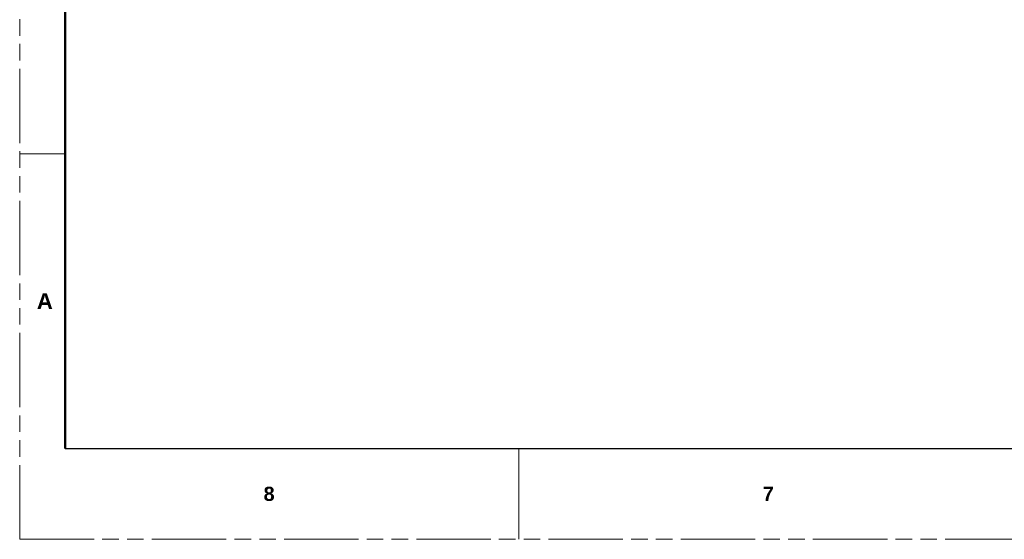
# Model space of a CAD drawing. Header units: millimetres. Extents: x 3925 to 5043, y -86 to 778.
# Tile 1 of 96: x 3925 to 4200, y -86 to 60. Entities that reach past the tile are written whole.
import ezdxf

# ---------------------------------------------------------------- set-up
doc = ezdxf.new("R2010")
doc.units = ezdxf.units.MM
doc.header["$LTSCALE"] = 46.255
doc.linetypes.add('PHANTOM', pattern=[0.8, 0.45, -0.05, 0.1, -0.05, 0.1, -0.05])
doc.layers.get('0').update_dxf_attribs({"linetype": 'CONTINUOUS'})
doc.layers.add('1', color=7, linetype='CONTINUOUS')
doc.styles.add('SLDTEXTSTYLE0', font='arialbd.ttf', dxfattribs={"height": 5.5})

msp = doc.modelspace()

# ---------------------------------------------------------------- linework, layer by layer
at = {"color": 7, "linetype": 'PHANTOM', "lineweight": 0}
for q in [(3924.9114, 777.5606), (5042.5114, -86.0394)]:
    msp.add_line((3924.9114, -86.0394), q, dxfattribs=at)
at = {"color": 7, "linetype": 'Continuous', "lineweight": 0}
for p, q in [((3924.9114, 21.9106), (3937.6114, 21.9106)), ((4064.6114, -60.6394), (4064.6114, -86.0394))]:
    msp.add_line(p, q, dxfattribs=at)
at = {"color": 7, "linetype": 'Continuous', "lineweight": 30}
msp.add_line((3937.6114, -60.6394), (5029.8114, -60.6394), dxfattribs=at)
at = {"layer": '1', "color": 7, "linetype": 'Continuous', "lineweight": 50}
msp.add_line((3937.6114, 752.1606), (3937.6114, -60.6394), dxfattribs=at)

# ---------------------------------------------------------------- texts
at = {"color": 7, "linetype": 'Continuous', "lineweight": 0, "attachment_point": 1, "style": 'SLDTEXTSTYLE0'}
for s, insert, char_height in [('A', (3929.7057, -17.0917), 4.445), ('8', (3993.1739, -71.3102), 3.9688), ('7', (4132.8739, -71.3102), 3.9688)]:
    msp.add_mtext(s, dxfattribs=dict(at, insert=insert, char_height=char_height))

doc.saveas('drawing.dxf')
